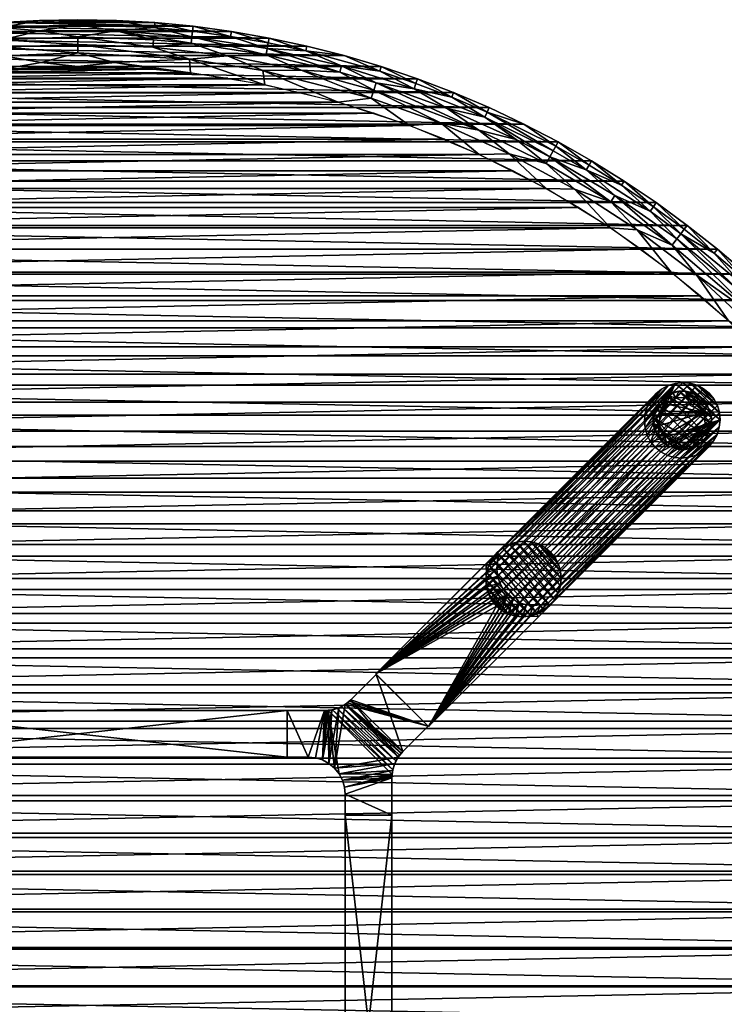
# Model space of a CAD drawing. Header units: inches. Extents: x -27 to 27, y -27 to 27.
# Tile 7 of 8: x -1.6 to 17.4, y 0.5 to 27. Entities that reach past the tile are written whole.
import ezdxf

# ---------------------------------------------------------------- set-up
doc = ezdxf.new("R2010")
doc.units = ezdxf.units.IN
doc.header["$MEASUREMENT"] = 0
doc.layers.add('AFUTL-3-EDPL', color=19, linetype='Continuous')
for name, color, linetype, true_color in [('AFUTL-3-GDPL', 7, 'Continuous', 0x261313), ('AFUTL-3-HWPT', 4, 'Continuous', 0x00ffff), ('AFUTL-3-LGWD', 7, 'Continuous', 0x7f3f3f), ('AFUTL-3-TPWD', 7, 'Continuous', 0x7f3f3f)]:
    doc.layers.add(name, color=color, linetype=linetype, true_color=true_color)

msp = doc.modelspace()

# ---------------------------------------------------------------- meshes
at = {"layer": 'AFUTL-3-EDPL'}
mesh = msp.add_polyface(dxfattribs=at)
corners = [(-0.991, 25.849, 28.505), (-2.02, 25.667, 28.476), (-1.999, 26.033, 28.592), (-3.044, 26.365, 28.871), (-5.053, 26.055, 28.871), (-5.087, 26.23, 29.056), (-1.034, 26.98, 29.547), (0, 26.866, 29.266), (-2.057, 26.788, 29.266), (-3.986, 25.804, 28.592), (-3.096, 26.822, 29.547), (-4.101, 26.552, 29.266), (-4.122, 26.684, 29.547), (-5.141, 26.506, 29.547), (-2.016, 26.258, 28.715), (-1.023, 26.699, 29.056), (0, 26.54, 28.871), (-2.032, 26.462, 28.871), (1.023, 26.699, 29.056), (0, 27, 29.547), (-5.115, 26.375, 29.266), (-3.064, 26.542, 29.056), (0, 26.11, 28.592), (0.991, 25.849, 28.505), (-2.067, 26.921, 29.547), (-3.026, 25.568, 28.476), (-5.894, 25.187, 28.505), (0, 26.336, 28.715), (-6.919, 25.176, 28.592), (-5.014, 25.854, 28.715), (0, 25.746, 28.476), (-5.023, 25.251, 28.476)]
mesh.append_faces([[corners[k] for k in face] for face in [(9, 28, 29)]], dxfattribs={"vtx0": -1})
mesh.append_faces([[corners[k] for k in face] for face in [(2, 1, 9), (12, 11, 13), (19, 7, 6), (24, 8, 10), (27, 22, 14), (3, 14, 4), (11, 5, 20), (6, 8, 24), (10, 11, 12), (17, 14, 3)]], dxfattribs={"vtx0": -1, "vtx1": -1})
mesh.append_faces([[corners[k] for k in face] for face in [(0, 1, 2), (6, 7, 8), (10, 8, 11), (15, 16, 17), (18, 16, 15), (21, 3, 5), (15, 17, 21), (22, 23, 0), (25, 26, 9), (8, 21, 11), (8, 15, 21), (7, 15, 8), (7, 18, 15), (11, 21, 5), (14, 29, 4), (16, 27, 17), (22, 0, 2), (14, 22, 2), (23, 30, 0)]], dxfattribs={"vtx0": -1, "vtx1": -1, "vtx2": -1})
mesh.append_faces([[corners[k] for k in face] for face in [(13, 11, 20), (14, 9, 29), (17, 27, 14), (21, 17, 3), (0, 30, 1)]], dxfattribs={"vtx0": -1, "vtx2": -1})
mesh.append_faces([[corners[k] for k in face] for face in [(3, 4, 5), (2, 9, 14), (1, 25, 9)]], dxfattribs={"vtx1": -1, "vtx2": -1})
mesh.append_faces([[corners[k] for k in face] for face in [(25, 31, 26)]], dxfattribs={"vtx2": -1})
mesh = msp.add_polyface(dxfattribs=at)
corners = [(1.023, 26.699, 29.056), (2.032, 26.462, 28.871), (0, 26.54, 28.871), (2.994, 25.937, 28.592), (5.023, 25.251, 28.476), (3.026, 25.568, 28.476), (0.991, 25.849, 28.505), (0, 26.11, 28.592), (3.064, 26.542, 29.056), (3.044, 26.365, 28.871), (3.096, 26.822, 29.547), (4.101, 26.552, 29.266), (3.081, 26.689, 29.266), (5.053, 26.055, 28.871), (4.971, 25.632, 28.592), (5.087, 26.23, 29.056), (1.034, 26.98, 29.547), (2.057, 26.788, 29.266), (0, 26.866, 29.266), (2.067, 26.921, 29.547), (2.016, 26.258, 28.715), (4.02, 26.027, 28.715), (4.122, 26.684, 29.547), (0, 26.336, 28.715), (6.122, 26.16, 29.266), (5.115, 26.375, 29.266), (6.001, 25.643, 28.715), (5.141, 26.506, 29.547), (0, 27, 29.547), (2.02, 25.667, 28.476), (0, 25.746, 28.476)]
mesh.append_faces([[corners[k] for k in face] for face in [(0, 9, 1)]], dxfattribs={"vtx0": -1})
mesh.append_faces([[corners[k] for k in face] for face in [(14, 4, 3), (11, 8, 12), (24, 15, 25), (20, 3, 23), (9, 20, 1), (25, 15, 11), (12, 8, 17)]], dxfattribs={"vtx0": -1, "vtx1": -1})
mesh.append_faces([[corners[k] for k in face] for face in [(3, 6, 7), (8, 9, 0), (8, 13, 9), (15, 13, 8), (16, 17, 18), (1, 20, 2), (9, 21, 20), (23, 3, 7), (17, 0, 18), (17, 8, 0), (11, 15, 8), (21, 3, 20), (13, 21, 9), (13, 26, 21), (26, 14, 21), (3, 5, 6)]], dxfattribs={"vtx0": -1, "vtx1": -1, "vtx2": -1})
mesh.append_faces([[corners[k] for k in face] for face in [(3, 4, 5), (10, 11, 12), (21, 14, 3), (2, 20, 23), (22, 25, 11), (19, 12, 17)]], dxfattribs={"vtx0": -1, "vtx2": -1})
mesh.append_faces([[corners[k] for k in face] for face in [(0, 1, 2), (16, 19, 17), (10, 22, 11), (22, 27, 25), (28, 16, 18), (19, 10, 12)]], dxfattribs={"vtx1": -1, "vtx2": -1})
mesh.append_faces([[corners[k] for k in face] for face in [(5, 29, 6), (6, 29, 30)]], dxfattribs={"vtx2": -1})
mesh = msp.add_polyface(dxfattribs=at)
corners = [(8.106, 25.614, 29.266), (7.08, 25.763, 29.056), (6.122, 26.16, 29.266), (9.031, 25.146, 29.056), (9.921, 24.616, 28.871), (8.008, 25.303, 28.871), (9.76, 24.217, 28.592), (8.911, 24.155, 28.476), (7.878, 24.893, 28.592), (5.141, 26.506, 29.547), (6.152, 26.29, 29.547), (6.989, 24.78, 28.476), (7.154, 26.035, 29.547), (10.773, 24.031, 28.715), (5.087, 26.23, 29.056), (7.033, 25.591, 28.871), (5.053, 26.055, 28.871), (4.971, 25.632, 28.592), (10.093, 25.043, 29.547), (10.99, 24.516, 29.266), (10.043, 24.919, 29.266), (8.146, 25.742, 29.547), (5.115, 26.375, 29.266), (7.946, 25.108, 28.715), (6.001, 25.643, 28.715), (9.126, 25.411, 29.547), (5.023, 25.251, 28.476), (10.779, 23.381, 28.476), (10.93, 24.381, 29.056), (11.585, 23.399, 28.592), (9.081, 25.285, 29.266)]
mesh.append_faces([[corners[k] for k in face] for face in [(6, 7, 8), (19, 28, 20), (30, 3, 0), (5, 23, 15), (20, 3, 30)]], dxfattribs={"vtx0": -1, "vtx1": -1})
mesh.append_faces([[corners[k] for k in face] for face in [(0, 1, 2), (12, 0, 2), (14, 15, 16), (8, 11, 17), (15, 23, 24), (5, 13, 23), (15, 24, 16), (13, 6, 23), (20, 28, 3), (0, 3, 1), (1, 15, 14), (3, 5, 1), (2, 1, 14), (28, 4, 3), (23, 8, 24), (24, 8, 17)]], dxfattribs={"vtx0": -1, "vtx1": -1, "vtx2": -1})
mesh.append_faces([[corners[k] for k in face] for face in [(3, 4, 5), (8, 7, 11), (18, 19, 20), (9, 2, 22), (17, 11, 26), (6, 27, 7), (23, 6, 8), (13, 29, 6), (21, 30, 0), (1, 5, 15), (25, 20, 30)]], dxfattribs={"vtx0": -1, "vtx2": -1})
mesh.append_faces([[corners[k] for k in face] for face in [(4, 13, 5)]], dxfattribs={"vtx1": -1})
mesh.append_faces([[corners[k] for k in face] for face in [(9, 10, 2), (12, 21, 0), (25, 18, 20), (10, 12, 2), (21, 25, 30)]], dxfattribs={"vtx1": -1, "vtx2": -1})
mesh = msp.add_polyface(dxfattribs=at)
corners = [(12.581, 23.136, 28.715), (13.342, 22.443, 28.592), (11.585, 23.399, 28.592), (11.045, 24.638, 29.547), (11.98, 24.196, 29.547), (10.99, 24.516, 29.266), (12.58, 22.463, 28.476), (10.779, 23.381, 28.476), (14.604, 22.551, 29.266), (15.372, 21.854, 29.056), (13.654, 22.966, 29.056), (13.797, 23.208, 29.547), (13.729, 23.094, 29.266), (12.835, 23.603, 29.266), (15.021, 21.356, 28.592), (15.939, 20.219, 28.476), (14.304, 21.407, 28.476), (11.776, 23.784, 28.871), (10.773, 24.031, 28.715), (9.921, 24.616, 28.871), (14.426, 22.277, 28.871), (12.764, 23.473, 29.056), (12.679, 23.316, 28.871), (10.93, 24.381, 29.056), (14.676, 22.663, 29.547), (15.965, 20.944, 28.715), (14.315, 22.105, 28.715), (12.898, 23.72, 29.547), (9.76, 24.217, 28.592), (15.457, 21.975, 29.266), (10.093, 25.043, 29.547)]
mesh.append_faces([[corners[k] for k in face] for face in [(23, 22, 17)]], dxfattribs={"vtx0": -1})
mesh.append_faces([[corners[k] for k in face] for face in [(1, 6, 2), (21, 22, 23), (8, 10, 12), (2, 7, 28), (14, 16, 1), (10, 22, 21), (22, 0, 17), (12, 10, 13)]], dxfattribs={"vtx0": -1, "vtx1": -1})
mesh.append_faces([[corners[k] for k in face] for face in [(8, 9, 10), (4, 13, 5), (9, 20, 10), (10, 20, 22), (25, 14, 26), (26, 1, 0), (0, 2, 18), (13, 21, 5), (22, 26, 0), (17, 0, 18), (20, 25, 26), (20, 26, 22)]], dxfattribs={"vtx0": -1, "vtx1": -1, "vtx2": -1})
mesh.append_faces([[corners[k] for k in face] for face in [(0, 1, 2), (2, 6, 7), (11, 8, 12), (14, 15, 16), (17, 18, 19), (1, 16, 6), (5, 21, 23), (26, 14, 1), (24, 29, 8), (13, 10, 21), (27, 12, 13)]], dxfattribs={"vtx0": -1, "vtx2": -1})
mesh.append_faces([[corners[k] for k in face] for face in [(3, 4, 5), (11, 24, 8), (23, 17, 19), (27, 11, 12), (4, 27, 13), (30, 3, 5)]], dxfattribs={"vtx1": -1, "vtx2": -1})
mesh = msp.add_polyface(dxfattribs=at)
corners = [(17.094, 20.727, 29.266), (16.197, 21.249, 29.056), (16.287, 21.367, 29.266), (17.776, 19.947, 29.056), (18.813, 18.105, 28.592), (17.477, 18.906, 28.476), (16.612, 20.143, 28.592), (19.358, 18.63, 29.266), (18.527, 19.251, 29.056), (18.63, 19.358, 29.266), (19.947, 17.776, 29.056), (17.658, 19.814, 28.871), (16.089, 21.107, 28.871), (19.123, 18.404, 28.871), (15.372, 21.854, 29.056), (14.426, 22.277, 28.871), (15.939, 20.219, 28.476), (15.021, 21.356, 28.592), (16.368, 21.473, 29.547), (17.964, 20.157, 29.547), (18.723, 19.454, 29.547), (17.179, 20.83, 29.547), (18.262, 18.975, 28.715), (15.965, 20.944, 28.715), (15.534, 22.084, 29.547), (17.875, 20.057, 29.266), (15.457, 21.975, 29.266), (14.604, 22.551, 29.266), (19.454, 18.723, 29.547), (14.676, 22.663, 29.547), (19.814, 17.658, 28.871), (20.057, 17.875, 29.266)]
mesh.append_faces([[corners[k] for k in face] for face in [(8, 30, 13)]], dxfattribs={"vtx0": -1})
mesh.append_faces([[corners[k] for k in face] for face in [(0, 1, 2), (7, 8, 9), (6, 16, 17), (22, 4, 6), (25, 3, 0), (26, 14, 27), (8, 11, 3), (1, 12, 14), (9, 8, 25), (2, 1, 26)]], dxfattribs={"vtx0": -1, "vtx1": -1})
mesh.append_faces([[corners[k] for k in face] for face in [(0, 3, 1), (4, 5, 6), (7, 10, 8), (3, 11, 1), (14, 12, 15), (12, 23, 15), (12, 22, 23)]], dxfattribs={"vtx0": -1, "vtx1": -1, "vtx2": -1})
mesh.append_faces([[corners[k] for k in face] for face in [(1, 11, 12), (18, 0, 2), (20, 7, 9), (23, 6, 17), (6, 5, 16), (13, 22, 11), (21, 25, 0), (25, 8, 3), (26, 1, 14), (28, 31, 7), (19, 9, 25), (24, 2, 26)]], dxfattribs={"vtx0": -1, "vtx2": -1})
mesh.append_faces([[corners[k] for k in face] for face in [(11, 22, 12)]], dxfattribs={"vtx1": -1})
mesh.append_faces([[corners[k] for k in face] for face in [(8, 13, 11), (19, 20, 9), (18, 21, 0), (22, 6, 23), (24, 18, 2), (21, 19, 25), (20, 28, 7), (29, 24, 26)]], dxfattribs={"vtx1": -1, "vtx2": -1})
at = {"layer": 'AFUTL-3-GDPL'}
mesh = msp.add_polyface(dxfattribs=at)
corners = [(16.322, 17.016), (15.567, 15.815), (16.822, 16.445, 0.531), (16.653, 15.567), (16.022, 15.646, 0.531), (16.9, 16.653), (15.792, 16.676, 0.531), (15.451, 16.322), (16.617, 15.74, 0.531), (15.815, 16.9), (17.016, 16.145), (16.145, 15.451), (15.624, 16.097, 0.531), (16.37, 16.844, 0.531), (15.815, 15.567, 0.177), (16.79, 15.677, 0.177), (15.567, 16.653, 0.177), (16.9, 16.653, 0.177), (16.653, 16.9, 0.177), (15.815, 16.9, 0.177), (15.49, 15.974, 0.177), (16.494, 15.49, 0.177), (17.016, 16.322, 0.177), (16.322, 17.016, 0.177), (16.977, 15.974, 0.177), (15.451, 16.322, 0.177), (16.145, 15.451, 0.177), (16.851, 16.136, 0.531), (16.331, 15.616, 0.531), (15.633, 16.408, 0.531), (15.567, 16.653), (15.815, 15.567), (16.653, 16.9), (16.9, 15.815), (16.059, 16.834, 0.531), (16.647, 16.702, 0.531), (15.765, 15.82, 0.531), (16.727, 15.851, 0.531), (15.677, 15.677, 0.177), (15.974, 16.977, 0.177), (16.145, 17.016), (17.016, 16.322), (15.451, 16.145), (16.322, 15.451), (17.016, 16.145, 0.177), (16.145, 17.016, 0.177), (15.567, 15.815, 0.177), (16.9, 15.815, 0.177), (16.494, 16.977, 0.177), (15.451, 16.145, 0.177), (16.653, 15.567, 0.177), (16.79, 16.79, 0.177)]
mesh.append_faces([[corners[k] for k in face] for face in [(4, 14, 26), (35, 51, 18), (6, 19, 16), (12, 49, 20), (34, 45, 39), (28, 26, 21), (36, 46, 38), (21, 43, 3), (47, 33, 24), (29, 16, 25), (51, 32, 18), (48, 32, 0), (13, 48, 23), (39, 40, 9), (20, 42, 1), (46, 1, 38), (50, 3, 15), (2, 22, 17), (48, 0, 23), (45, 40, 39), (24, 33, 10), (49, 42, 20), (26, 43, 21), (4, 26, 28), (6, 16, 29), (38, 1, 31), (51, 5, 32), (15, 3, 33), (38, 31, 14), (39, 9, 19), (26, 11, 43), (27, 24, 44), (24, 10, 44), (20, 1, 46), (15, 33, 47), (18, 32, 48), (21, 3, 50), (17, 5, 51)]])
mesh.append_faces([[corners[k] for k in face] for face in [(13, 45, 34), (37, 24, 27), (12, 46, 36), (19, 30, 16), (22, 5, 17), (16, 7, 25), (14, 11, 26), (27, 22, 2), (1, 11, 31), (5, 0, 32), (34, 19, 6), (36, 14, 4), (37, 28, 8), (45, 0, 40), (22, 10, 41), (49, 7, 42), (37, 15, 47), (13, 18, 48), (12, 25, 49), (8, 21, 50), (35, 17, 51)]], dxfattribs={"vtx0": -1})
mesh.append_faces([[corners[k] for k in face] for face in [(33, 9, 10), (30, 3, 7), (42, 11, 1), (27, 28, 37), (41, 0, 5), (2, 4, 27), (9, 33, 30), (8, 15, 37), (10, 40, 41), (7, 43, 42)]], dxfattribs={"vtx0": -1, "vtx1": -1})
mesh.append_faces([[corners[k] for k in face] for face in [(10, 9, 40), (7, 3, 43), (27, 4, 28), (2, 6, 29), (30, 33, 3), (2, 36, 4), (41, 40, 0), (42, 43, 11)]], dxfattribs={"vtx0": -1, "vtx2": -1})
mesh.append_faces([[corners[k] for k in face] for face in [(28, 21, 8), (29, 25, 12), (35, 18, 13), (44, 10, 22), (2, 17, 35), (35, 13, 2), (23, 0, 45), (25, 7, 49)]], dxfattribs={"vtx1": -1})
mesh.append_faces([[corners[k] for k in face] for face in [(29, 12, 2), (12, 36, 2), (13, 34, 2), (34, 6, 2)]], dxfattribs={"vtx1": -1, "vtx2": -1})
mesh.append_faces([[corners[k] for k in face] for face in [(37, 47, 24), (27, 44, 22), (14, 31, 11), (16, 30, 7), (22, 41, 5), (8, 50, 15), (19, 9, 30), (36, 38, 14), (34, 39, 19), (13, 23, 45), (12, 20, 46)]], dxfattribs={"vtx2": -1})
at = {"layer": 'AFUTL-3-HWPT'}
mesh = msp.add_polyface(dxfattribs=at)
corners = [(8.004, 9.418, 28.476), (9.418, 8.004, 28.476), (12.38, 10.966, 28.476), (12.321, 11.025, 28.476), (12.133, 10.971, 28.476), (11.939, 10.953, 28.476), (11.746, 10.973, 28.476), (11.561, 11.03, 28.476), (11.391, 11.121, 28.476), (11.243, 11.243, 28.476), (11.121, 11.391, 28.476), (11.03, 11.561, 28.476), (10.973, 11.746, 28.476), (10.953, 11.939, 28.476), (10.971, 12.133, 28.476), (11.025, 12.321, 28.476), (10.966, 12.38, 28.476), (11.266, 12.681, 26.476), (8.004, 9.418, 26.476), (9.418, 8.004, 26.476), (12.681, 11.266, 26.476), (11.325, 12.622, 26.476), (12.622, 11.325, 26.476), (11.271, 12.434, 26.476), (11.254, 12.24, 26.476), (11.274, 12.047, 26.476), (11.33, 11.862, 26.476), (11.421, 11.692, 26.476), (11.543, 11.543, 26.476), (11.692, 11.421, 26.476), (11.862, 11.33, 26.476), (12.047, 11.274, 26.476), (12.24, 11.254, 26.476), (12.434, 11.271, 26.476)]
mesh.append_faces([[corners[k] for k in face] for face in [(16, 18, 0), (19, 2, 1), (16, 21, 17), (20, 3, 2), (23, 15, 14), (24, 14, 13), (25, 13, 12), (26, 12, 11), (27, 11, 10), (28, 10, 9), (28, 8, 29), (29, 7, 30), (30, 6, 31), (31, 5, 32), (32, 4, 33), (33, 3, 22), (1, 18, 19)]], dxfattribs={"vtx0": -1})
mesh.append_faces([[corners[k] for k in face] for face in [(1, 9, 0), (2, 4, 1), (17, 23, 18), (18, 28, 19)]], dxfattribs={"vtx0": -1, "vtx1": -1})
mesh.append_faces([[corners[k] for k in face] for face in [(0, 9, 10), (0, 10, 11), (1, 4, 5), (1, 5, 6), (1, 7, 8), (1, 8, 9), (0, 12, 13), (0, 13, 14), (14, 16, 0), (18, 23, 24), (18, 24, 25), (18, 26, 27), (18, 27, 28), (19, 28, 29), (19, 29, 30), (19, 31, 32), (19, 32, 33), (33, 20, 19)]], dxfattribs={"vtx0": -1, "vtx2": -1})
mesh.append_faces([[corners[k] for k in face] for face in [(15, 16, 14), (17, 18, 16), (20, 2, 19), (15, 21, 16), (22, 3, 20), (22, 20, 33), (21, 15, 23), (23, 14, 24), (24, 13, 25), (25, 12, 26), (26, 11, 27), (27, 10, 28), (0, 18, 1)]], dxfattribs={"vtx1": -1})
mesh.append_faces([[corners[k] for k in face] for face in [(6, 7, 1), (11, 12, 0), (25, 26, 18), (30, 31, 19)]], dxfattribs={"vtx1": -1, "vtx2": -1})
mesh.append_faces([[corners[k] for k in face] for face in [(2, 3, 4), (17, 21, 23), (28, 9, 8), (29, 8, 7), (30, 7, 6), (31, 6, 5), (32, 5, 4), (33, 4, 3)]], dxfattribs={"vtx2": -1})
mesh = msp.add_polyface(dxfattribs=at)
corners = [(8.015, 9.407, 28.476), (8.015, 9.407, 26.508), (7.334, 8.726, 26.486), (7.334, 8.726, 28.476), (9.407, 8.015, 26.508), (9.407, 8.015, 28.476), (8.726, 7.334, 28.476), (8.726, 7.334, 26.486), (5.625, 8.433, 26.476), (5.625, 8.433, 28.476), (6.627, 8.433, 28.476), (6.627, 8.433, 26.476), (5.625, 7.183, 26.476), (5.625, 7.183, 28.476), (6.822, 8.452, 28.476), (7.009, 8.509, 28.476), (7.182, 8.601, 28.476), (7.288, 8.682, 26.484), (7.239, 8.642, 26.483), (7.187, 8.605, 26.481), (7.079, 8.541, 26.479), (6.962, 8.491, 26.477), (6.841, 8.456, 26.477), (6.719, 8.437, 26.476), (6.688, 8.435, 26.476), (6.657, 8.433, 26.476), (8.601, 7.182, 28.476), (8.509, 7.009, 28.476), (8.452, 6.822, 28.476), (8.433, 6.627, 28.476), (8.433, 6.627, 26.476), (8.433, 6.657, 26.476), (8.435, 6.688, 26.476), (8.437, 6.719, 26.476), (8.456, 6.841, 26.477), (8.491, 6.962, 26.477), (8.541, 7.079, 26.479), (8.605, 7.187, 26.481), (8.642, 7.239, 26.483), (8.682, 7.288, 26.484), (6.183, 7.183, 26.476), (6.183, 7.183, 28.476), (6.378, 7.164, 28.476), (6.566, 7.107, 28.476), (6.738, 7.014, 28.476), (6.89, 6.89, 28.476), (7.014, 6.738, 28.476), (7.107, 6.566, 28.476), (7.164, 6.378, 28.476), (7.183, 6.183, 28.476), (7.183, 5.625, 28.476), (8.433, 5.625, 28.476), (8.433, 5.625, 26.476), (6.378, 7.164, 26.476), (6.566, 7.107, 26.476), (6.738, 7.014, 26.476), (6.89, 6.89, 26.476), (7.014, 6.738, 26.476), (7.107, 6.566, 26.476), (7.164, 6.378, 26.476), (7.183, 6.183, 26.476), (7.183, 5.625, 26.476)]
mesh.append_faces([[corners[k] for k in face] for face in [(1, 5, 4), (9, 12, 13), (41, 9, 13), (30, 51, 52), (59, 49, 48), (58, 48, 47), (57, 47, 46), (56, 46, 45), (55, 45, 44), (54, 44, 43), (53, 43, 42), (60, 52, 61), (52, 50, 61)]], dxfattribs={"vtx0": -1})
mesh.append_faces([[corners[k] for k in face] for face in [(4, 6, 7), (8, 10, 11), (14, 23, 10), (15, 21, 14), (21, 15, 20), (20, 16, 19), (19, 16, 18), (18, 3, 17), (17, 3, 2), (26, 38, 6), (27, 36, 26), (36, 27, 35), (35, 28, 34), (34, 28, 33), (33, 29, 32), (32, 29, 31), (31, 29, 30), (13, 40, 41), (6, 3, 26), (45, 15, 44), (44, 14, 43), (43, 10, 42), (42, 10, 41), (26, 45, 27), (27, 46, 28), (28, 47, 29), (60, 49, 59), (61, 49, 60), (33, 23, 34), (34, 22, 35), (35, 21, 36), (36, 20, 37), (25, 54, 11), (54, 23, 55), (55, 23, 56), (56, 23, 57), (57, 33, 58), (58, 33, 59), (59, 30, 60), (2, 4, 17), (17, 4, 18), (18, 4, 19)]], dxfattribs={"vtx0": -1, "vtx1": -1})
mesh.append_faces([[corners[k] for k in face] for face in [(26, 16, 45), (57, 23, 33)]], dxfattribs={"vtx0": -1, "vtx1": -1, "vtx2": -1})
mesh.append_faces([[corners[k] for k in face] for face in [(3, 1, 2), (10, 23, 24), (10, 24, 25), (14, 21, 22), (14, 22, 23), (20, 15, 16), (18, 16, 3), (6, 38, 39), (6, 39, 7), (26, 36, 37), (26, 37, 38), (35, 27, 28), (33, 28, 29), (6, 0, 3), (26, 3, 16), (45, 16, 15), (44, 15, 14), (43, 14, 10), (41, 10, 9), (27, 45, 46), (28, 46, 47), (29, 47, 48), (29, 48, 49), (49, 51, 29), (40, 42, 41), (34, 23, 22), (35, 22, 21), (36, 21, 20), (37, 20, 19), (11, 54, 53), (11, 53, 40), (54, 24, 23), (59, 33, 32), (59, 32, 31), (60, 30, 52), (40, 8, 11), (19, 4, 7), (19, 7, 39), (19, 38, 37)]], dxfattribs={"vtx0": -1, "vtx2": -1})
mesh.append_faces([[corners[k] for k in face] for face in [(0, 1, 3), (5, 6, 4), (9, 10, 8), (0, 5, 1), (8, 12, 9), (12, 40, 13), (5, 0, 6), (50, 51, 49), (59, 48, 58), (58, 47, 57), (57, 46, 56), (56, 45, 55), (55, 44, 54), (54, 43, 53), (53, 42, 40), (50, 49, 61), (12, 8, 40), (1, 4, 2), (51, 50, 52)]], dxfattribs={"vtx1": -1})
mesh.append_faces([[corners[k] for k in face] for face in [(25, 11, 10), (29, 51, 30), (25, 24, 54), (31, 30, 59), (39, 38, 19)]], dxfattribs={"vtx1": -1, "vtx2": -1})
mesh = msp.add_polyface(dxfattribs=at)
corners = [(-5.625, 7.183, 26.476), (-5.625, 8.433, 26.476), (5.625, 8.433, 26.476), (5.625, 7.183, 26.476), (5.625, 7.183, 28.476), (-5.625, 7.183, 28.476), (5.625, 8.433, 28.476), (-5.625, 8.433, 28.476)]
mesh.append_faces([[corners[k] for k in face] for face in [(3, 1, 2), (5, 3, 4), (2, 4, 3), (1, 6, 2), (5, 6, 7), (0, 7, 1)]], dxfattribs={"vtx0": -1})
mesh.append_faces([[corners[k] for k in face] for face in [(0, 1, 3), (0, 3, 5), (6, 4, 2), (7, 6, 1), (4, 6, 5), (5, 7, 0)]], dxfattribs={"vtx1": -1})
mesh = msp.add_polyface(dxfattribs=at)
corners = [(7.183, 5.625, 26.476), (8.433, 5.625, 26.476), (8.433, -5.625, 26.476), (7.183, -5.625, 26.476), (8.433, 5.625, 28.476), (8.433, -5.625, 28.476), (7.183, -5.625, 28.476), (7.183, 5.625, 28.476)]
mesh.append_faces([[corners[k] for k in face] for face in [(3, 1, 2), (1, 5, 2), (6, 2, 5), (3, 7, 0), (5, 7, 6), (0, 4, 1)]], dxfattribs={"vtx0": -1})
mesh.append_faces([[corners[k] for k in face] for face in [(0, 1, 3), (4, 5, 1), (3, 2, 6), (6, 7, 3), (4, 7, 5), (7, 4, 0)]], dxfattribs={"vtx1": -1})
at = {"layer": 'AFUTL-3-LGWD'}
mesh = msp.add_polyface(dxfattribs=at)
corners = [(15.508, 15.508, 0.098), (15.66, 15.383, 0.098), (15.835, 15.291, 0.098), (16.025, 15.236, 0.098), (16.222, 15.218, 0.098), (16.421, 15.24, 0.098), (16.612, 15.3, 0.098), (16.788, 15.396, 0.098), (16.944, 15.524, 0.098), (17.071, 15.679, 0.098), (17.167, 15.856, 0.098), (17.227, 16.047, 0.098), (17.249, 16.245, 0.098), (17.231, 16.443, 0.098), (17.176, 16.632, 0.098), (17.084, 16.807, 0.098), (16.959, 16.959, 0.098), (16.807, 17.084, 0.098), (16.632, 17.176, 0.098), (16.443, 17.231, 0.098), (16.245, 17.249, 0.098), (16.047, 17.227, 0.098), (15.856, 17.167, 0.098), (15.679, 17.071, 0.098), (15.524, 16.944, 0.098), (15.396, 16.788, 0.098), (15.3, 16.612, 0.098), (15.24, 16.421, 0.098), (15.218, 16.222, 0.098), (15.236, 16.025, 0.098), (15.291, 15.835, 0.098), (15.383, 15.66, 0.098), (12.695, 12.695, 28.472), (12.819, 12.542, 28.472), (12.911, 12.368, 28.472), (12.967, 12.178, 28.472), (12.984, 11.98, 28.472), (12.963, 11.782, 28.472), (12.903, 11.591, 28.472), (12.807, 11.414, 28.472), (12.679, 11.259, 28.472), (12.524, 11.131, 28.472), (12.347, 11.035, 28.472), (12.156, 10.976, 28.472), (11.958, 10.954, 28.472), (11.76, 10.971, 28.472), (11.57, 11.027, 28.472), (11.396, 11.119, 28.472), (11.243, 11.243, 28.472), (11.119, 11.396, 28.472), (11.027, 11.57, 28.472), (10.971, 11.76, 28.472), (10.954, 11.958, 28.472), (10.976, 12.156, 28.472), (11.035, 12.347, 28.472), (11.131, 12.524, 28.472), (11.259, 12.679, 28.472), (11.414, 12.807, 28.472), (11.591, 12.903, 28.472), (11.782, 12.963, 28.472), (11.98, 12.984, 28.472), (12.178, 12.967, 28.472), (12.368, 12.911, 28.472), (12.542, 12.819, 28.472)]
mesh.append_faces([[corners[k] for k in face] for face in [(0, 47, 48), (46, 1, 2), (44, 3, 4), (42, 5, 6), (40, 7, 8), (38, 9, 10), (36, 11, 12), (34, 13, 14), (32, 15, 16), (63, 18, 62), (61, 20, 60), (59, 22, 58), (57, 24, 56), (55, 26, 54), (53, 28, 52), (51, 30, 50), (47, 49, 48), (23, 25, 24), (15, 17, 16), (7, 9, 8)]], dxfattribs={"vtx0": -1})
mesh.append_faces([[corners[k] for k in face] for face in [(1, 47, 0), (47, 1, 46), (45, 3, 44), (43, 5, 42), (41, 7, 40), (39, 9, 38), (37, 11, 36), (35, 13, 34), (33, 15, 32), (32, 17, 63), (62, 19, 61), (60, 21, 59), (58, 23, 57), (56, 25, 55), (54, 27, 53), (52, 29, 51), (50, 31, 49), (33, 63, 34), (34, 62, 35), (35, 61, 36), (36, 60, 37), (37, 59, 38), (38, 58, 39), (39, 57, 40), (40, 56, 41), (41, 55, 42), (42, 54, 43), (43, 53, 44), (44, 52, 45), (45, 51, 46), (46, 50, 47), (21, 27, 22), (22, 26, 23), (12, 20, 13), (13, 19, 14), (14, 18, 15), (11, 4, 12), (4, 11, 5), (5, 10, 6), (6, 9, 7)]], dxfattribs={"vtx0": -1, "vtx1": -1})
mesh.append_faces([[corners[k] for k in face] for face in [(12, 31, 21)]], dxfattribs={"vtx0": -1, "vtx1": -1, "vtx2": -1})
mesh.append_faces([[corners[k] for k in face] for face in [(45, 2, 3), (43, 4, 5), (41, 6, 7), (39, 8, 9), (37, 10, 11), (35, 12, 13), (33, 14, 15), (63, 17, 18), (61, 19, 20), (59, 21, 22), (57, 23, 24), (55, 25, 26), (53, 27, 28), (51, 29, 30), (49, 31, 0), (34, 63, 62), (35, 62, 61), (36, 61, 60), (37, 60, 59), (38, 59, 58), (39, 58, 57), (40, 57, 56), (41, 56, 55), (42, 55, 54), (43, 54, 53), (44, 53, 52), (45, 52, 51), (46, 51, 50), (47, 50, 49), (12, 0, 31), (21, 31, 30), (21, 30, 29), (21, 28, 27), (22, 27, 26), (23, 26, 25), (13, 20, 19), (14, 19, 18), (15, 18, 17), (12, 4, 3), (12, 3, 2), (5, 11, 10), (6, 10, 9)]], dxfattribs={"vtx0": -1, "vtx2": -1})
mesh.append_faces([[corners[k] for k in face] for face in [(46, 2, 45), (44, 4, 43), (42, 6, 41), (40, 8, 39), (38, 10, 37), (36, 12, 35), (34, 14, 33), (32, 63, 33)]], dxfattribs={"vtx1": -1})
mesh.append_faces([[corners[k] for k in face] for face in [(1, 0, 12), (29, 28, 21), (21, 20, 12), (2, 1, 12)]], dxfattribs={"vtx1": -1, "vtx2": -1})
mesh.append_faces([[corners[k] for k in face] for face in [(0, 48, 49), (32, 16, 17), (62, 18, 19), (60, 20, 21), (58, 22, 23), (56, 24, 25), (54, 26, 27), (52, 28, 29), (50, 30, 31)]], dxfattribs={"vtx2": -1})
at = {"layer": 'AFUTL-3-TPWD'}
mesh = msp.add_polyface(dxfattribs=at)
corners = [(17.477, 18.906, 28.476), (-17.477, 18.906, 28.476), (16.721, 19.578, 28.476), (-16.721, 19.578, 28.476), (15.939, 20.219, 28.476), (-15.939, 20.219, 28.476), (15.133, 20.829, 28.476), (-15.133, 20.829, 28.476), (14.304, 21.407, 28.476), (-14.304, 21.407, 28.476), (13.452, 21.952, 28.476), (-13.452, 21.952, 28.476), (12.58, 22.463, 28.476), (-12.58, 22.463, 28.476), (11.689, 22.94, 28.476), (-11.689, 22.94, 28.476), (10.779, 23.381, 28.476), (-10.779, 23.381, 28.476), (9.853, 23.786, 28.476), (-9.853, 23.786, 28.476), (8.911, 24.155, 28.476), (-8.911, 24.155, 28.476), (7.956, 24.486, 28.476), (-7.956, 24.486, 28.476), (6.989, 24.78, 28.476), (-6.989, 24.78, 28.476), (6.01, 25.035, 28.476), (-6.01, 25.035, 28.476), (5.023, 25.251, 28.476), (-5.023, 25.251, 28.476), (4.028, 25.429, 28.476), (-4.028, 25.429, 28.476), (3.026, 25.568, 28.476), (-3.026, 25.568, 28.476), (2.02, 25.667, 28.476), (-2.02, 25.667, 28.476), (1.011, 25.726, 28.476), (-19.454, 18.723, 29.547), (20.157, 17.964, 29.547), (19.454, 18.723, 29.547), (-18.723, 19.454, 29.547), (18.723, 19.454, 29.547), (-17.964, 20.157, 29.547), (17.964, 20.157, 29.547), (-17.179, 20.83, 29.547), (17.179, 20.83, 29.547), (-16.368, 21.473, 29.547), (16.368, 21.473, 29.547), (-15.534, 22.084, 29.547), (15.534, 22.084, 29.547), (-14.676, 22.663, 29.547), (14.676, 22.663, 29.547), (-13.797, 23.208, 29.547), (13.797, 23.208, 29.547), (-12.898, 23.72, 29.547), (12.898, 23.72, 29.547), (-11.98, 24.196, 29.547), (11.98, 24.196, 29.547), (-11.045, 24.638, 29.547), (11.045, 24.638, 29.547), (-10.093, 25.043, 29.547), (10.093, 25.043, 29.547), (-9.126, 25.411, 29.547), (9.126, 25.411, 29.547), (-8.146, 25.742, 29.547), (8.146, 25.742, 29.547), (-7.154, 26.035, 29.547), (7.154, 26.035, 29.547), (-6.152, 26.29, 29.547), (6.152, 26.29, 29.547), (-5.141, 26.506, 29.547), (5.141, 26.506, 29.547), (-4.122, 26.684, 29.547), (4.122, 26.684, 29.547), (-3.096, 26.822, 29.547), (3.096, 26.822, 29.547), (-2.067, 26.921, 29.547), (2.067, 26.921, 29.547), (-1.034, 26.98, 29.547), (1.034, 26.98, 29.547), (0, 27, 29.547)]
mesh.append_faces([[corners[k] for k in face] for face in [(78, 79, 80)]], dxfattribs={"vtx0": -1})
mesh.append_faces([[corners[k] for k in face] for face in [(0, 1, 2), (2, 3, 4), (4, 5, 6), (6, 7, 8), (8, 9, 10), (10, 11, 12), (12, 13, 14), (14, 15, 16), (16, 17, 18), (18, 19, 20), (20, 21, 22), (22, 23, 24), (24, 25, 26), (26, 27, 28), (28, 29, 30), (30, 31, 32), (32, 33, 34), (34, 35, 36)]], dxfattribs={"vtx0": -1, "vtx1": -1})
mesh.append_faces([[corners[k] for k in face] for face in [(37, 38, 39), (40, 39, 41), (42, 41, 43), (44, 43, 45), (46, 45, 47), (48, 47, 49), (50, 49, 51), (52, 51, 53), (54, 53, 55), (56, 55, 57), (58, 57, 59), (60, 59, 61), (62, 61, 63), (64, 63, 65), (66, 65, 67), (68, 67, 69), (70, 69, 71), (72, 71, 73), (74, 73, 75), (76, 75, 77), (78, 77, 79)]], dxfattribs={"vtx0": -1, "vtx2": -1})
mesh = msp.add_polyface(dxfattribs=at)
corners = [(17.477, 18.906, 28.476), (-18.205, 18.205, 28.476), (-17.477, 18.906, 28.476), (16.721, 19.578, 28.476), (-16.721, 19.578, 28.476), (15.939, 20.219, 28.476), (-15.939, 20.219, 28.476), (15.133, 20.829, 28.476), (-15.133, 20.829, 28.476), (14.304, 21.407, 28.476), (-14.304, 21.407, 28.476), (13.452, 21.952, 28.476), (-13.452, 21.952, 28.476), (12.58, 22.463, 28.476), (-12.58, 22.463, 28.476), (11.689, 22.94, 28.476), (-11.689, 22.94, 28.476), (10.779, 23.381, 28.476), (-10.779, 23.381, 28.476), (9.853, 23.786, 28.476), (-9.853, 23.786, 28.476), (8.911, 24.155, 28.476), (-8.911, 24.155, 28.476), (7.956, 24.486, 28.476), (-7.956, 24.486, 28.476), (6.989, 24.78, 28.476), (-6.989, 24.78, 28.476), (6.01, 25.035, 28.476), (-6.01, 25.035, 28.476), (5.023, 25.251, 28.476), (-5.023, 25.251, 28.476), (4.028, 25.429, 28.476), (-4.028, 25.429, 28.476), (3.026, 25.568, 28.476), (-3.026, 25.568, 28.476), (2.02, 25.667, 28.476), (-2.02, 25.667, 28.476), (1.011, 25.726, 28.476), (-1.011, 25.726, 28.476), (0, 25.746, 28.476), (-19.454, 18.723, 29.547), (19.454, 18.723, 29.547), (-18.723, 19.454, 29.547), (18.723, 19.454, 29.547), (-17.964, 20.157, 29.547), (17.964, 20.157, 29.547), (-17.179, 20.83, 29.547), (17.179, 20.83, 29.547), (-16.368, 21.473, 29.547), (16.368, 21.473, 29.547), (-15.534, 22.084, 29.547), (15.534, 22.084, 29.547), (-14.676, 22.663, 29.547), (14.676, 22.663, 29.547), (-13.797, 23.208, 29.547), (13.797, 23.208, 29.547), (-12.898, 23.72, 29.547), (12.898, 23.72, 29.547), (-11.98, 24.196, 29.547), (11.98, 24.196, 29.547), (-11.045, 24.638, 29.547), (11.045, 24.638, 29.547), (-10.093, 25.043, 29.547), (10.093, 25.043, 29.547), (-9.126, 25.411, 29.547), (9.126, 25.411, 29.547), (-8.146, 25.742, 29.547), (8.146, 25.742, 29.547), (-7.154, 26.035, 29.547), (7.154, 26.035, 29.547), (-6.152, 26.29, 29.547), (6.152, 26.29, 29.547), (-5.141, 26.506, 29.547), (5.141, 26.506, 29.547), (-4.122, 26.684, 29.547), (4.122, 26.684, 29.547), (-3.096, 26.822, 29.547), (3.096, 26.822, 29.547), (-2.067, 26.921, 29.547), (2.067, 26.921, 29.547), (-1.034, 26.98, 29.547)]
mesh.append_faces([[corners[k] for k in face] for face in [(37, 38, 39)]], dxfattribs={"vtx0": -1})
mesh.append_faces([[corners[k] for k in face] for face in [(40, 41, 42), (42, 43, 44), (44, 45, 46), (46, 47, 48), (48, 49, 50), (50, 51, 52), (52, 53, 54), (54, 55, 56), (56, 57, 58), (58, 59, 60), (60, 61, 62), (62, 63, 64), (64, 65, 66), (66, 67, 68), (68, 69, 70), (70, 71, 72), (72, 73, 74), (74, 75, 76), (76, 77, 78), (78, 79, 80)]], dxfattribs={"vtx0": -1, "vtx1": -1})
mesh.append_faces([[corners[k] for k in face] for face in [(0, 1, 2), (3, 2, 4), (5, 4, 6), (7, 6, 8), (9, 8, 10), (11, 10, 12), (13, 12, 14), (15, 14, 16), (17, 16, 18), (19, 18, 20), (21, 20, 22), (23, 22, 24), (25, 24, 26), (27, 26, 28), (29, 28, 30), (31, 30, 32), (33, 32, 34), (35, 34, 36), (37, 36, 38)]], dxfattribs={"vtx0": -1, "vtx2": -1})
mesh = msp.add_polyface(dxfattribs=at)
corners = [(23.786, 9.853, 28.476), (-23.786, 9.853, 28.476), (23.381, 10.779, 28.476), (-23.381, 10.779, 28.476), (22.94, 11.689, 28.476), (-22.94, 11.689, 28.476), (22.463, 12.58, 28.476), (-22.463, 12.58, 28.476), (21.952, 13.452, 28.476), (-21.952, 13.452, 28.476), (21.407, 14.304, 28.476), (-21.407, 14.304, 28.476), (20.829, 15.133, 28.476), (-20.829, 15.133, 28.476), (20.219, 15.939, 28.476), (-20.219, 15.939, 28.476), (19.578, 16.721, 28.476), (-19.578, 16.721, 28.476), (18.906, 17.477, 28.476), (-18.906, 17.477, 28.476), (18.205, 18.205, 28.476), (-18.205, 18.205, 28.476), (17.477, 18.906, 28.476), (-25.043, 10.093, 29.547), (25.043, 10.093, 29.547), (-24.638, 11.045, 29.547), (24.638, 11.045, 29.547), (-24.196, 11.98, 29.547), (24.196, 11.98, 29.547), (-23.72, 12.898, 29.547), (23.72, 12.898, 29.547), (-23.208, 13.797, 29.547), (23.208, 13.797, 29.547), (-22.663, 14.676, 29.547), (22.663, 14.676, 29.547), (-22.084, 15.534, 29.547), (22.084, 15.534, 29.547), (-21.473, 16.368, 29.547), (21.473, 16.368, 29.547), (-20.83, 17.179, 29.547), (20.83, 17.179, 29.547), (-20.157, 17.964, 29.547), (20.157, 17.964, 29.547), (-19.454, 18.723, 29.547)]
mesh.append_faces([[corners[k] for k in face] for face in [(0, 1, 2), (2, 3, 4), (4, 5, 6), (6, 7, 8), (8, 9, 10), (10, 11, 12), (12, 13, 14), (14, 15, 16), (16, 17, 18), (18, 19, 20), (20, 21, 22), (23, 24, 25), (25, 26, 27), (27, 28, 29), (29, 30, 31), (31, 32, 33), (33, 34, 35), (35, 36, 37), (37, 38, 39), (39, 40, 41), (41, 42, 43)]], dxfattribs={"vtx0": -1, "vtx1": -1})
mesh.append_faces([[corners[k] for k in face] for face in [(2, 1, 3), (4, 3, 5), (6, 5, 7), (8, 7, 9), (10, 9, 11), (12, 11, 13), (14, 13, 15), (16, 15, 17), (18, 17, 19), (20, 19, 21), (25, 24, 26), (27, 26, 28), (29, 28, 30), (31, 30, 32), (33, 32, 34), (35, 34, 36), (37, 36, 38), (39, 38, 40), (41, 40, 42)]], dxfattribs={"vtx0": -1, "vtx2": -1})
mesh = msp.add_polyface(dxfattribs=at)
corners = [(-25.726, 1.011, 28.476), (25.726, 1.011, 28.476), (-25.746, 0, 28.476), (25.746, 0, 28.476), (25.667, 2.02, 28.476), (-25.667, 2.02, 28.476), (25.568, 3.026, 28.476), (-25.568, 3.026, 28.476), (25.429, 4.028, 28.476), (-25.429, 4.028, 28.476), (25.251, 5.023, 28.476), (-25.251, 5.023, 28.476), (25.035, 6.01, 28.476), (-25.035, 6.01, 28.476), (24.78, 6.989, 28.476), (-24.78, 6.989, 28.476), (24.486, 7.956, 28.476), (-24.486, 7.956, 28.476), (24.155, 8.911, 28.476), (-24.155, 8.911, 28.476), (23.786, 9.853, 28.476), (-23.786, 9.853, 28.476), (-27, 0, 29.547), (27, 0, 29.547), (-26.98, 1.034, 29.547), (26.98, 1.034, 29.547), (-26.921, 2.067, 29.547), (26.921, 2.067, 29.547), (-26.822, 3.096, 29.547), (26.822, 3.096, 29.547), (-26.684, 4.122, 29.547), (26.684, 4.122, 29.547), (-26.506, 5.141, 29.547), (26.506, 5.141, 29.547), (-26.29, 6.152, 29.547), (26.29, 6.152, 29.547), (-26.035, 7.154, 29.547), (26.035, 7.154, 29.547), (-25.742, 8.146, 29.547), (25.742, 8.146, 29.547), (-25.411, 9.126, 29.547), (25.411, 9.126, 29.547), (-25.043, 10.093, 29.547), (25.043, 10.093, 29.547)]
mesh.append_faces([[corners[k] for k in face] for face in [(0, 1, 2), (1, 0, 4), (4, 5, 6), (6, 7, 8), (8, 9, 10), (10, 11, 12), (12, 13, 14), (14, 15, 16), (16, 17, 18), (18, 19, 20), (22, 23, 24), (24, 25, 26), (26, 27, 28), (28, 29, 30), (30, 31, 32), (32, 33, 34), (34, 35, 36), (36, 37, 38), (38, 39, 40), (40, 41, 42)]], dxfattribs={"vtx0": -1, "vtx1": -1})
mesh.append_faces([[corners[k] for k in face] for face in [(2, 1, 3), (4, 0, 5), (6, 5, 7), (8, 7, 9), (10, 9, 11), (12, 11, 13), (14, 13, 15), (16, 15, 17), (18, 17, 19), (20, 19, 21), (24, 23, 25), (26, 25, 27), (28, 27, 29), (30, 29, 31), (32, 31, 33), (34, 33, 35), (36, 35, 37), (38, 37, 39), (40, 39, 41), (42, 41, 43)]], dxfattribs={"vtx0": -1, "vtx2": -1})

doc.saveas('drawing.dxf')
